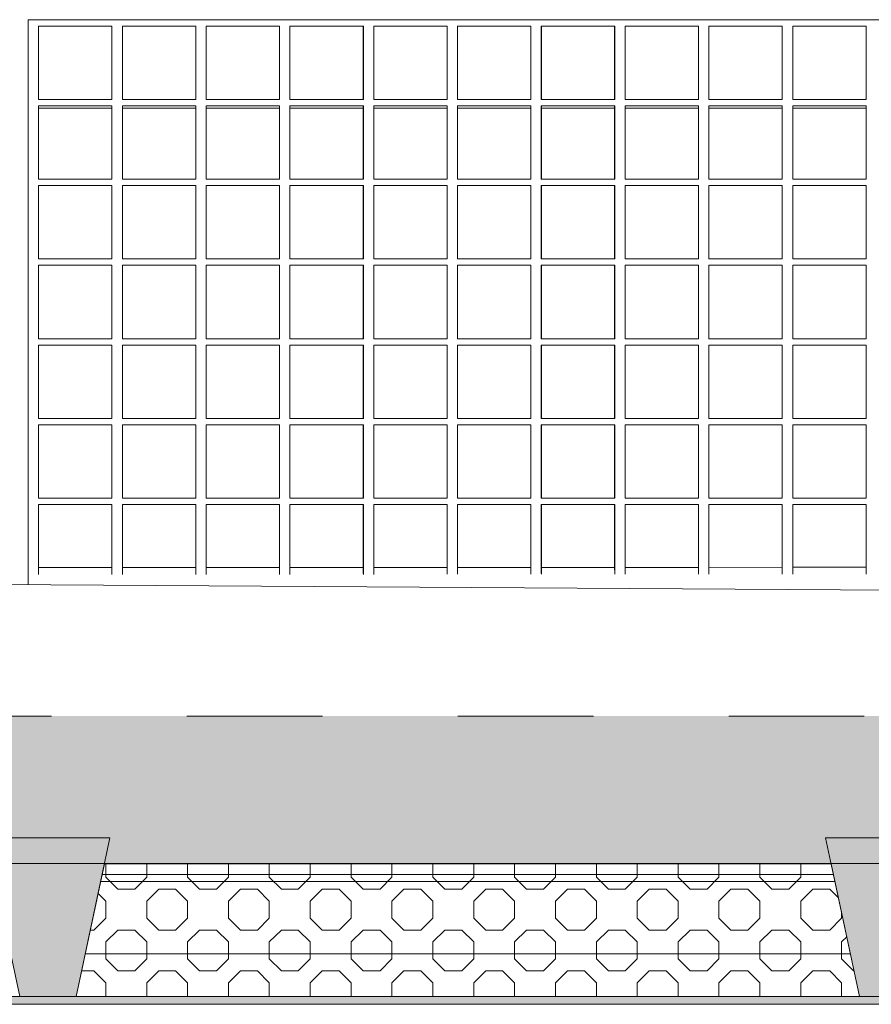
# Model space of a CAD drawing. Header units: millimetres. Extents: x -47038 to 86296, y -75637 to 48966.
# Tile 149 of 174: x 50995 to 52503, y 40737 to 42480. Entities that reach past the tile are written whole.
import ezdxf

# ---------------------------------------------------------------- set-up
doc = ezdxf.new("R2010")
doc.units = ezdxf.units.MM
doc.linetypes.add('Przerywana (2)', pattern=[48, 24, -24])
for name, color, linetype, lineweight, true_color in [('0_Nr_pióra__95', 7, 'Continuous', 20, 0x7c7c7c), ('280-A Dachy Powłoki_Nr_pióra__95', 7, 'Continuous', 20, 0x7c7c7c), ('450-K Belki nośne_Nr_pióra__95', 7, 'Continuous', 25, 0x7c7c7c), ('460 - Stropy_Nr_pióra__95', 7, 'Continuous', 20, 0x7c7c7c), ('Rozbiórka_Okna Archicada_Nr_pióra__95', 7, 'Continuous', 25, 0x7c7c7c)]:
    doc.layers.add(name, color=color, linetype=linetype, lineweight=lineweight, true_color=true_color)
for name, color, linetype, lineweight in [('450-K Belki_Nr_pióra__13', 7, 'Continuous', 25), ('Nowe_420 - Wełna mineralna_Nr_pióra__93', 9, 'Continuous', 20), ('Nowe_Okna Archicada_Nr_pióra__93', 9, 'Continuous', 20), ('XREF', 8, 'Continuous', 9)]:
    doc.layers.add(name, color=color, linetype=linetype, lineweight=lineweight)

# ---------------------------------------------------------------- blocks, each defined once
blk = doc.blocks.new('A$C67FE79C0')
at = {"layer": '280-A Dachy Powłoki_Nr_pióra__95', "linetype": 'Continuous', "lineweight": 5}
for points in [[(2971.45, 546.91), (24.72, 546.59), (24.72, 545.08), (2971.45, 545.41)], [(24.72, 545.08), (24.72, 520.99), (156.12, 521.01), (155.24, 525.13), (177.24, 525.13), (176.36, 521.01), (307.01, 521.02), (306.14, 525.13), (328.14, 525.13), (327.26, 521.03), (457, 521.04), (456.12, 525.13), (478.12, 525.13), (477.25, 521.04), (609.45, 521.06), (608.58, 525.13), (630.58, 525.13), (629.71, 521.06), (758.24, 521.07), (757.37, 525.13), (779.37, 525.13), (778.51, 521.08), (905.7, 521.09), (904.84, 525.13), (926.84, 525.13), (925.98, 521.09), (1058.53, 521.11), (1057.67, 525.13), (1079.67, 525.13), (1078.81, 521.11), (1207.44, 521.12), (1206.58, 525.13), (1228.58, 525.13), (1227.73, 521.13), (1358.14, 521.14), (1357.28, 525.13), (1379.28, 525.13), (1378.43, 521.14), (1515.84, 521.16), (1514.99, 525.13), (1536.99, 525.13), (1536.14, 521.16), (1673.31, 521.17), (1672.46, 525.13), (1694.46, 525.13), (1693.62, 521.18), (1792.42, 521.19), (1791.5, 525.13), (1827.5, 525.13), (1826.59, 521.19), (1959.72, 521.21), (1958.88, 525.13), (1980.88, 525.13), (1980.04, 521.21), (2110.56, 521.22), (2109.73, 525.13), (2131.73, 525.13), (2130.89, 521.22), (2261.08, 521.24), (2260.18, 525.13), (2296.18, 525.13), (2295.28, 521.24), (2394.9, 521.25), (2394, 525.13), (2430, 525.13), (2429.11, 521.26), (2561.6, 521.27), (2560.77, 525.13), (2582.77, 525.13), (2581.95, 521.27), (2712.14, 521.29), (2711.32, 525.13), (2733.32, 525.13), (2732.5, 521.29), (2862.17, 521.31), (2861.35, 525.13), (2883.35, 525.13), (2882.54, 521.31), (2971.45, 521.32), (2971.45, 545.41)], [(629.6, 520.56), (758.35, 520.57), (758.24, 521.07), (629.71, 521.06)]]:
    blk.add_hatch(color=8, dxfattribs=at).paths.add_polyline_path(points)
at = {"layer": '450-K Belki nośne_Nr_pióra__95', "linetype": 'Continuous', "lineweight": 5}
for points in [[(608.58, 525.13), (614.58, 497.03), (624.58, 497.02), (630.58, 525.13)], [(757.37, 525.13), (763.37, 497.03), (773.37, 497.02), (779.37, 525.13)]]:
    blk.add_hatch(color=8, dxfattribs=at).paths.add_polyline_path(points)
at = {"color": 8, "lineweight": 5}
for p, q in [((629.59, 520.51), (624.58, 497.03)), ((758.36, 520.53), (629.59, 520.51)), ((763.37, 497.03), (758.36, 520.53)), ((624.58, 497.03), (763.37, 497.03))]:
    blk.add_line(p, q, dxfattribs=at)
at = {"layer": '0_Nr_pióra__95', "color": 8, "linetype": 'Continuous', "lineweight": 5}
blk.add_line((551.63, 570.37), (811.58, 568.66), dxfattribs=at)
at = {"layer": '280-A Dachy Powłoki_Nr_pióra__95', "color": 8, "linetype": 'Continuous', "lineweight": 5}
for p, q in [((630.92, 654.31), (617.93, 654.31)), ((645.76, 654.31), (632.77, 654.31)), ((660.61, 654.31), (647.62, 654.31)), ((675.46, 654.31), (662.46, 654.31)), ((690.3, 654.31), (677.31, 654.31)), ((705.15, 654.31), (692.16, 654.31)), ((719.99, 654.31), (707, 654.31)), ((734.84, 654.31), (721.85, 654.31)), ((749.69, 654.31), (736.7, 654.31)), ((764.53, 654.31), (751.54, 654.31)), ((630.92, 573), (617.93, 573)), ((645.76, 573), (632.77, 573)), ((660.61, 573.01), (647.62, 573)), ((675.46, 573.01), (662.46, 573.01)), ((690.3, 573.01), (677.31, 573.01)), ((705.15, 573.01), (692.16, 573.01)), ((719.99, 573.01), (707, 573.01)), ((734.84, 573.01), (721.85, 573.01)), ((749.69, 573.02), (736.7, 573.01)), ((764.53, 573.02), (751.54, 573.02)), ((2972.22, 520.82), (23.28, 520.49))]:
    blk.add_line(p, q, dxfattribs=at)
at = {"layer": '280-A Dachy Powłoki_Nr_pióra__95', "color": 8, "linetype": 'Przerywana (2)', "lineweight": 5}
blk.add_line((2972.22, 546.91), (23.28, 546.59), dxfattribs=at)
at = {"layer": '450-K Belki nośne_Nr_pióra__95', "color": 8, "linetype": 'Continuous', "lineweight": 5}
for p, q in [((608.58, 525.13), (614.58, 497.03)), ((608.58, 525.13), (630.58, 525.13)), ((630.58, 525.13), (624.58, 497.02)), ((757.37, 525.13), (763.37, 497.03)), ((757.37, 525.13), (779.37, 525.13)), ((614.58, 497.03), (624.58, 497.02)), ((763.37, 497.03), (773.37, 497.02))]:
    blk.add_line(p, q, dxfattribs=at)
at = {"layer": '450-K Belki_Nr_pióra__13', "color": 8, "linetype": 'Continuous', "lineweight": 5}
blk.add_line((629.19, 518.63), (758.76, 518.63), dxfattribs=at)
at = {"layer": '460 - Stropy_Nr_pióra__95', "color": 8, "linetype": 'Continuous', "lineweight": 5}
for p, q in [((759.03, 517.37), (628.92, 517.37)), ((761.76, 504.57), (626.19, 504.57))]:
    blk.add_line(p, q, dxfattribs=at)
at = {"layer": 'Nowe_420 - Wełna mineralna_Nr_pióra__93', "color": 8, "linetype": 'Continuous', "lineweight": 5}
for p, q in [((629.59, 520.51), (624.58, 497.03)), ((758.36, 520.53), (629.59, 520.51)), ((629.84, 518.14), (629.84, 520.51)), ((637.09, 518.14), (637.09, 520.51)), ((644.33, 518.14), (644.33, 520.51)), ((651.57, 518.14), (651.57, 520.51)), ((658.81, 518.14), (658.81, 520.51)), ((666.06, 518.14), (666.06, 520.52)), ((673.3, 518.14), (673.3, 520.52)), ((680.54, 518.14), (680.54, 520.52)), ((687.78, 518.14), (687.78, 520.52)), ((695.03, 518.14), (695.03, 520.52)), ((702.27, 518.14), (702.27, 520.52)), ((709.51, 518.14), (709.51, 520.52)), ((716.76, 518.14), (716.76, 520.52)), ((724, 518.14), (724, 520.52)), ((731.24, 518.14), (731.24, 520.52)), ((738.48, 518.14), (738.48, 520.52)), ((745.73, 518.14), (745.73, 520.52)), ((752.97, 518.14), (752.97, 520.52)), ((763.37, 497.03), (758.36, 520.53)), ((629.84, 518.14), (631.96, 516.02)), ((634.96, 516.02), (637.09, 518.14)), ((644.33, 518.14), (646.45, 516.02)), ((649.45, 516.02), (651.57, 518.14)), ((658.81, 518.14), (660.94, 516.02)), ((663.94, 516.02), (666.06, 518.14)), ((673.3, 518.14), (675.42, 516.02)), ((678.42, 516.02), (680.54, 518.14)), ((687.78, 518.14), (689.91, 516.02)), ((692.91, 516.02), (695.03, 518.14)), ((702.27, 518.14), (704.39, 516.02)), ((707.39, 516.02), (709.51, 518.14)), ((716.76, 518.14), (718.88, 516.02)), ((721.88, 516.02), (724, 518.14)), ((731.24, 518.14), (733.36, 516.02)), ((736.36, 516.02), (738.48, 518.14)), ((745.73, 518.14), (747.85, 516.02)), ((750.85, 516.02), (752.97, 518.14)), ((628.47, 515.27), (629.84, 513.9)), ((631.96, 516.02), (634.96, 516.02)), ((637.09, 513.9), (639.21, 516.02)), ((639.21, 516.02), (642.21, 516.02)), ((642.21, 516.02), (644.33, 513.9)), ((646.45, 516.02), (649.45, 516.02)), ((651.57, 513.9), (653.69, 516.02)), ((653.69, 516.02), (656.69, 516.02)), ((656.69, 516.02), (658.81, 513.9)), ((660.94, 516.02), (663.94, 516.02)), ((666.06, 513.9), (668.18, 516.02)), ((668.18, 516.02), (671.18, 516.02)), ((671.18, 516.02), (673.3, 513.9)), ((675.42, 516.02), (678.42, 516.02)), ((680.54, 513.9), (682.66, 516.02)), ((682.66, 516.02), (685.66, 516.02)), ((685.66, 516.02), (687.78, 513.9)), ((689.91, 516.02), (692.91, 516.02)), ((695.03, 513.9), (697.15, 516.02)), ((697.15, 516.02), (700.15, 516.02)), ((700.15, 516.02), (702.27, 513.9)), ((704.39, 516.02), (707.39, 516.02)), ((709.51, 513.9), (711.63, 516.02)), ((711.63, 516.02), (714.63, 516.02)), ((714.63, 516.02), (716.76, 513.9)), ((718.88, 516.02), (721.88, 516.02)), ((724, 513.9), (726.12, 516.02)), ((726.12, 516.02), (729.12, 516.02)), ((729.12, 516.02), (731.24, 513.9)), ((733.36, 516.02), (736.36, 516.02)), ((738.48, 513.9), (740.6, 516.02)), ((740.6, 516.02), (743.6, 516.02)), ((743.6, 516.02), (745.73, 513.9)), ((747.85, 516.02), (750.85, 516.02)), ((752.97, 513.9), (755.09, 516.02)), ((755.09, 516.02), (758.09, 516.02)), ((758.09, 516.02), (759.65, 514.46)), ((629.84, 510.9), (629.84, 513.9)), ((637.09, 510.9), (637.09, 513.9)), ((644.33, 510.9), (644.33, 513.9)), ((651.57, 510.9), (651.57, 513.9)), ((658.81, 510.9), (658.81, 513.9)), ((666.06, 510.9), (666.06, 513.9)), ((673.3, 510.9), (673.3, 513.9)), ((680.54, 510.9), (680.54, 513.9)), ((687.78, 510.9), (687.78, 513.9)), ((695.03, 510.9), (695.03, 513.9)), ((702.27, 510.9), (702.27, 513.9)), ((709.51, 510.9), (709.51, 513.9)), ((716.76, 510.9), (716.76, 513.9)), ((724, 510.9), (724, 513.9)), ((731.24, 510.9), (731.24, 513.9)), ((738.48, 510.9), (738.48, 513.9)), ((745.73, 510.9), (745.73, 513.9)), ((752.97, 510.9), (752.97, 513.9)), ((760.21, 510.9), (760.21, 511.84)), ((627.72, 508.78), (629.84, 510.9)), ((637.09, 510.9), (639.21, 508.78)), ((642.21, 508.78), (644.33, 510.9)), ((651.57, 510.9), (653.69, 508.78)), ((656.69, 508.78), (658.81, 510.9)), ((666.06, 510.9), (668.18, 508.78)), ((671.18, 508.78), (673.3, 510.9)), ((680.54, 510.9), (682.66, 508.78)), ((685.66, 508.78), (687.78, 510.9)), ((695.03, 510.9), (697.15, 508.78)), ((700.15, 508.78), (702.27, 510.9)), ((709.51, 510.9), (711.63, 508.78)), ((714.63, 508.78), (716.76, 510.9)), ((724, 510.9), (726.12, 508.78)), ((729.12, 508.78), (731.24, 510.9)), ((738.48, 510.9), (740.6, 508.78)), ((743.6, 508.78), (745.73, 510.9)), ((752.97, 510.9), (755.09, 508.78)), ((758.09, 508.78), (760.21, 510.9)), ((627.09, 508.78), (627.72, 508.78)), ((629.84, 506.66), (631.96, 508.78)), ((631.96, 508.78), (634.96, 508.78)), ((634.96, 508.78), (637.09, 506.66)), ((639.21, 508.78), (642.21, 508.78)), ((644.33, 506.66), (646.45, 508.78)), ((646.45, 508.78), (649.45, 508.78)), ((649.45, 508.78), (651.57, 506.66)), ((653.69, 508.78), (656.69, 508.78)), ((658.81, 506.66), (660.94, 508.78)), ((660.94, 508.78), (663.94, 508.78)), ((663.94, 508.78), (666.06, 506.66)), ((668.18, 508.78), (671.18, 508.78)), ((673.3, 506.66), (675.42, 508.78)), ((675.42, 508.78), (678.42, 508.78)), ((678.42, 508.78), (680.54, 506.66)), ((682.66, 508.78), (685.66, 508.78)), ((687.78, 506.66), (689.91, 508.78)), ((689.91, 508.78), (692.91, 508.78)), ((692.91, 508.78), (695.03, 506.66)), ((697.15, 508.78), (700.15, 508.78)), ((702.27, 506.66), (704.39, 508.78)), ((704.39, 508.78), (707.39, 508.78)), ((707.39, 508.78), (709.51, 506.66)), ((711.63, 508.78), (714.63, 508.78)), ((716.76, 506.66), (718.88, 508.78)), ((718.88, 508.78), (721.88, 508.78)), ((721.88, 508.78), (724, 506.66)), ((726.12, 508.78), (729.12, 508.78)), ((731.24, 506.66), (733.36, 508.78)), ((733.36, 508.78), (736.36, 508.78)), ((736.36, 508.78), (738.48, 506.66)), ((740.6, 508.78), (743.6, 508.78)), ((745.73, 506.66), (747.85, 508.78)), ((747.85, 508.78), (750.85, 508.78)), ((750.85, 508.78), (752.97, 506.66)), ((755.09, 508.78), (758.09, 508.78)), ((760.21, 506.66), (761.12, 507.57)), ((629.84, 503.66), (629.84, 506.66)), ((637.09, 503.66), (637.09, 506.66)), ((644.33, 503.66), (644.33, 506.66)), ((651.57, 503.66), (651.57, 506.66)), ((658.81, 503.66), (658.81, 506.66)), ((666.06, 503.66), (666.06, 506.66)), ((673.3, 503.66), (673.3, 506.66)), ((680.54, 503.66), (680.54, 506.66)), ((687.78, 503.66), (687.78, 506.66)), ((695.03, 503.66), (695.03, 506.66)), ((702.27, 503.66), (702.27, 506.66)), ((709.51, 503.66), (709.51, 506.66)), ((716.76, 503.66), (716.76, 506.66)), ((724, 503.66), (724, 506.66)), ((731.24, 503.66), (731.24, 506.66)), ((738.48, 503.66), (738.48, 506.66)), ((745.73, 503.66), (745.73, 506.66)), ((752.97, 503.66), (752.97, 506.66)), ((760.21, 503.66), (760.21, 506.66)), ((629.84, 503.66), (631.96, 501.53)), ((634.96, 501.53), (637.09, 503.66)), ((644.33, 503.66), (646.45, 501.53)), ((649.45, 501.53), (651.57, 503.66)), ((658.81, 503.66), (660.94, 501.53)), ((663.94, 501.53), (666.06, 503.66)), ((673.3, 503.66), (675.42, 501.53)), ((678.42, 501.53), (680.54, 503.66)), ((687.78, 503.66), (689.91, 501.53)), ((692.91, 501.53), (695.03, 503.66)), ((702.27, 503.66), (704.39, 501.53)), ((707.39, 501.53), (709.51, 503.66)), ((716.76, 503.66), (718.88, 501.53)), ((721.88, 501.53), (724, 503.66)), ((731.24, 503.66), (733.36, 501.53)), ((736.36, 501.53), (738.48, 503.66)), ((745.73, 503.66), (747.85, 501.53)), ((750.85, 501.53), (752.97, 503.66)), ((760.21, 503.66), (762.33, 501.53)), ((625.54, 501.53), (627.72, 501.53)), ((627.72, 501.53), (629.84, 499.41)), ((631.96, 501.53), (634.96, 501.53)), ((637.09, 499.41), (639.21, 501.53)), ((639.21, 501.53), (642.21, 501.53)), ((642.21, 501.53), (644.33, 499.41)), ((646.45, 501.53), (649.45, 501.53)), ((651.57, 499.41), (653.69, 501.53)), ((653.69, 501.53), (656.69, 501.53)), ((656.69, 501.53), (658.81, 499.41)), ((660.94, 501.53), (663.94, 501.53)), ((666.06, 499.41), (668.18, 501.53)), ((668.18, 501.53), (671.18, 501.53)), ((671.18, 501.53), (673.3, 499.41)), ((675.42, 501.53), (678.42, 501.53)), ((680.54, 499.41), (682.66, 501.53)), ((682.66, 501.53), (685.66, 501.53)), ((685.66, 501.53), (687.78, 499.41)), ((689.91, 501.53), (692.91, 501.53)), ((695.03, 499.41), (697.15, 501.53)), ((697.15, 501.53), (700.15, 501.53)), ((700.15, 501.53), (702.27, 499.41)), ((704.39, 501.53), (707.39, 501.53)), ((709.51, 499.41), (711.63, 501.53)), ((711.63, 501.53), (714.63, 501.53)), ((714.63, 501.53), (716.76, 499.41)), ((718.88, 501.53), (721.88, 501.53)), ((724, 499.41), (726.12, 501.53)), ((726.12, 501.53), (729.12, 501.53)), ((729.12, 501.53), (731.24, 499.41)), ((733.36, 501.53), (736.36, 501.53)), ((738.48, 499.41), (740.6, 501.53)), ((740.6, 501.53), (743.6, 501.53)), ((743.6, 501.53), (745.73, 499.41)), ((747.85, 501.53), (750.85, 501.53)), ((752.97, 499.41), (755.09, 501.53)), ((755.09, 501.53), (758.09, 501.53)), ((758.09, 501.53), (760.21, 499.41)), ((762.33, 501.53), (762.41, 501.53)), ((629.84, 497.03), (629.84, 499.41)), ((637.09, 497.03), (637.09, 499.41)), ((644.33, 497.03), (644.33, 499.41)), ((651.57, 497.03), (651.57, 499.41)), ((658.81, 497.03), (658.81, 499.41)), ((666.06, 497.03), (666.06, 499.41)), ((673.3, 497.03), (673.3, 499.41)), ((680.54, 497.03), (680.54, 499.41)), ((687.78, 497.03), (687.78, 499.41)), ((695.03, 497.03), (695.03, 499.41)), ((702.27, 497.03), (702.27, 499.41)), ((709.51, 497.03), (709.51, 499.41)), ((716.76, 497.03), (716.76, 499.41)), ((724, 497.03), (724, 499.41)), ((731.24, 497.03), (731.24, 499.41)), ((738.48, 497.03), (738.48, 499.41)), ((745.73, 497.03), (745.73, 499.41)), ((752.97, 497.03), (752.97, 499.41)), ((760.21, 497.03), (760.21, 499.41)), ((525.51, 497.03), (775.51, 497.03)), ((624.58, 497.03), (763.37, 497.03)), ((775.51, 495.63), (525.51, 495.63))]:
    blk.add_line(p, q, dxfattribs=at)
at = {"layer": 'Nowe_420 - Wełna mineralna_Nr_pióra__93', "color": 8, "linetype": 'Continuous', "lineweight": 5, "extrusion": (0, 0, -1)}
for points in [[(-775.51, 495.63), (-525.51, 497.03), (-525.51, 495.63)], [(-525.51, 497.03), (-775.51, 495.63), (-775.51, 497.03)]]:
    blk.add_solid(points, dxfattribs=at)
at = {"layer": 'Nowe_Okna Archicada_Nr_pióra__93', "color": 8, "linetype": 'Continuous', "lineweight": 5}
for p, q in [((617.93, 668.88), (630.93, 668.88)), ((617.93, 655.88), (617.93, 668.88)), ((617.93, 668.88), (617.93, 655.88)), ((617.93, 668.88), (617.93, 668.88)), ((630.92, 668.88), (630.92, 655.88)), ((630.92, 655.88), (630.92, 668.88)), ((630.93, 668.88), (630.93, 655.88)), ((630.93, 655.88), (630.93, 668.88)), ((632.77, 668.88), (645.77, 668.88)), ((632.77, 655.88), (632.77, 668.88)), ((632.77, 668.88), (632.77, 655.88)), ((632.77, 668.88), (632.77, 668.88)), ((645.76, 668.88), (645.76, 655.88)), ((645.76, 655.88), (645.76, 668.88)), ((645.77, 668.88), (645.77, 655.88)), ((645.77, 655.88), (645.77, 668.88)), ((647.62, 668.88), (660.62, 668.88)), ((647.62, 655.88), (647.62, 668.88)), ((647.62, 668.88), (647.62, 655.88)), ((647.62, 668.88), (647.62, 668.88)), ((660.61, 668.88), (660.61, 655.88)), ((660.61, 655.88), (660.61, 668.88)), ((660.62, 668.88), (660.62, 655.88)), ((660.62, 655.88), (660.62, 668.88)), ((662.46, 668.88), (662.46, 655.88)), ((662.47, 668.88), (662.46, 668.88)), ((662.47, 668.88), (675.47, 668.88)), ((662.47, 655.88), (662.47, 668.88)), ((675.45, 668.88), (675.45, 655.88)), ((675.46, 655.88), (675.46, 668.88)), ((675.46, 655.88), (675.46, 668.88)), ((675.47, 668.88), (675.47, 655.88)), ((677.31, 668.88), (690.31, 668.88)), ((677.31, 655.88), (677.31, 668.88)), ((677.31, 668.88), (677.31, 655.88)), ((677.31, 668.88), (677.31, 668.88)), ((690.3, 668.88), (690.3, 655.88)), ((690.3, 655.88), (690.3, 668.88)), ((690.31, 668.88), (690.31, 655.88)), ((690.31, 655.88), (690.31, 668.88)), ((692.16, 668.88), (705.16, 668.88)), ((692.16, 655.88), (692.16, 668.88)), ((692.16, 668.88), (692.16, 655.88)), ((692.16, 668.88), (692.16, 668.88)), ((705.15, 668.88), (705.15, 655.88)), ((705.15, 655.88), (705.15, 668.88)), ((705.16, 668.88), (705.16, 655.88)), ((705.16, 655.88), (705.16, 668.88)), ((707, 668.88), (707, 655.88)), ((707.01, 668.88), (707, 668.88)), ((707.01, 668.88), (720.01, 668.88)), ((707.01, 655.88), (707.01, 668.88)), ((719.99, 668.88), (719.99, 655.88)), ((719.99, 655.88), (719.99, 668.88)), ((720, 655.88), (720, 668.88)), ((720.01, 668.88), (720.01, 655.88)), ((721.85, 668.88), (734.85, 668.88)), ((721.85, 655.88), (721.85, 668.88)), ((721.85, 668.88), (721.85, 655.88)), ((721.85, 668.88), (721.85, 668.88)), ((734.84, 668.88), (734.84, 655.88)), ((734.84, 655.88), (734.84, 668.88)), ((734.85, 668.88), (734.85, 655.88)), ((734.85, 655.88), (734.85, 668.88)), ((736.7, 668.88), (749.7, 668.88)), ((736.7, 655.88), (736.7, 668.88)), ((736.7, 668.88), (736.7, 655.88)), ((736.7, 668.88), (736.7, 668.88)), ((749.68, 668.88), (749.68, 655.88)), ((749.69, 655.88), (749.69, 668.88)), ((749.7, 668.88), (749.7, 655.88)), ((749.7, 655.88), (749.7, 668.88)), ((751.54, 668.88), (764.54, 668.88)), ((751.54, 655.88), (751.54, 668.88)), ((751.54, 668.88), (751.54, 655.88)), ((751.54, 668.88), (751.54, 668.88)), ((764.53, 668.88), (764.53, 655.88)), ((764.53, 655.88), (764.53, 668.88)), ((764.54, 668.88), (764.54, 655.88)), ((764.54, 655.88), (764.54, 668.88)), ((630.93, 655.88), (617.93, 655.88)), ((617.93, 655.88), (617.93, 655.88)), ((645.77, 655.88), (632.77, 655.88)), ((632.77, 655.88), (632.77, 655.88)), ((660.62, 655.88), (647.62, 655.88)), ((647.62, 655.88), (647.62, 655.88)), ((662.46, 655.88), (662.47, 655.88)), ((675.47, 655.88), (662.47, 655.88)), ((690.31, 655.88), (677.31, 655.88)), ((677.31, 655.88), (677.31, 655.88)), ((705.16, 655.88), (692.16, 655.88)), ((692.16, 655.88), (692.16, 655.88)), ((707, 655.88), (707.01, 655.88)), ((720.01, 655.88), (707.01, 655.88)), ((734.85, 655.88), (721.85, 655.88)), ((721.85, 655.88), (721.85, 655.88)), ((749.7, 655.88), (736.7, 655.88)), ((736.7, 655.88), (736.7, 655.88)), ((764.54, 655.88), (751.54, 655.88)), ((751.54, 655.88), (751.54, 655.88)), ((617.93, 654.75), (630.93, 654.75)), ((617.93, 641.75), (617.93, 654.75)), ((617.93, 654.75), (617.93, 641.75)), ((617.93, 654.75), (617.93, 654.75)), ((630.92, 654.75), (630.92, 641.75)), ((630.92, 641.75), (630.92, 654.75)), ((630.93, 654.75), (630.93, 641.75)), ((630.93, 641.75), (630.93, 654.75)), ((632.77, 654.75), (645.77, 654.75)), ((632.77, 641.75), (632.77, 654.75)), ((632.77, 654.75), (632.77, 641.75)), ((632.77, 654.75), (632.77, 654.75)), ((645.76, 654.75), (645.76, 641.75)), ((645.76, 641.75), (645.76, 654.75)), ((645.77, 654.75), (645.77, 641.75)), ((645.77, 641.75), (645.77, 654.75)), ((647.62, 654.75), (660.62, 654.75)), ((647.62, 641.75), (647.62, 654.75)), ((647.62, 654.75), (647.62, 641.75)), ((647.62, 654.75), (647.62, 654.75)), ((660.61, 654.75), (660.61, 641.75)), ((660.61, 641.75), (660.61, 654.75)), ((660.62, 654.75), (660.62, 641.75)), ((660.62, 641.75), (660.62, 654.75)), ((662.46, 654.75), (662.46, 641.75)), ((662.47, 654.75), (662.46, 654.75)), ((662.47, 654.75), (675.47, 654.75)), ((662.47, 641.75), (662.47, 654.75)), ((675.45, 654.75), (675.45, 641.75)), ((675.46, 641.75), (675.46, 654.75)), ((675.46, 641.75), (675.46, 654.75)), ((675.47, 654.75), (675.47, 641.75)), ((677.31, 654.75), (690.31, 654.75)), ((677.31, 641.75), (677.31, 654.75)), ((677.31, 654.75), (677.31, 641.75)), ((677.31, 654.75), (677.31, 654.75)), ((690.3, 654.75), (690.3, 641.75)), ((690.3, 641.75), (690.3, 654.75)), ((690.31, 654.75), (690.31, 641.75)), ((690.31, 641.75), (690.31, 654.75)), ((692.16, 654.75), (705.16, 654.75)), ((692.16, 641.75), (692.16, 654.75)), ((692.16, 654.75), (692.16, 641.75)), ((692.16, 654.75), (692.16, 654.75)), ((705.15, 654.75), (705.15, 641.75)), ((705.15, 641.75), (705.15, 654.75)), ((705.16, 654.75), (705.16, 641.75)), ((705.16, 641.75), (705.16, 654.75)), ((707, 654.75), (707, 641.75)), ((707.01, 654.75), (707, 654.75)), ((707.01, 654.75), (720.01, 654.75)), ((707.01, 641.75), (707.01, 654.75)), ((719.99, 654.75), (719.99, 641.75)), ((719.99, 641.75), (719.99, 654.75)), ((720, 641.75), (720, 654.75)), ((720.01, 654.75), (720.01, 641.75)), ((721.85, 654.75), (734.85, 654.75)), ((721.85, 641.75), (721.85, 654.75)), ((721.85, 654.75), (721.85, 641.75)), ((721.85, 654.75), (721.85, 654.75)), ((734.84, 654.75), (734.84, 641.75)), ((734.84, 641.75), (734.84, 654.75)), ((734.85, 654.75), (734.85, 641.75)), ((734.85, 641.75), (734.85, 654.75)), ((736.7, 654.75), (749.7, 654.75)), ((736.7, 641.75), (736.7, 654.75)), ((736.7, 654.75), (736.7, 641.75)), ((736.7, 654.75), (736.7, 654.75)), ((749.68, 654.75), (749.68, 641.75)), ((749.69, 641.75), (749.69, 654.75)), ((749.7, 654.75), (749.7, 641.75)), ((749.7, 641.75), (749.7, 654.75)), ((751.54, 654.75), (764.54, 654.75)), ((751.54, 641.75), (751.54, 654.75)), ((751.54, 654.75), (751.54, 641.75)), ((751.54, 654.75), (751.54, 654.75)), ((764.53, 654.75), (764.53, 641.75)), ((764.53, 641.75), (764.53, 654.75)), ((764.54, 654.75), (764.54, 641.75)), ((764.54, 641.75), (764.54, 654.75)), ((630.93, 641.75), (617.93, 641.75)), ((617.93, 641.75), (617.93, 641.75)), ((645.77, 641.75), (632.77, 641.75)), ((632.77, 641.75), (632.77, 641.75)), ((660.62, 641.75), (647.62, 641.75)), ((647.62, 641.75), (647.62, 641.75)), ((662.46, 641.75), (662.47, 641.75)), ((675.47, 641.75), (662.47, 641.75)), ((690.31, 641.75), (677.31, 641.75)), ((677.31, 641.75), (677.31, 641.75)), ((705.16, 641.75), (692.16, 641.75)), ((692.16, 641.75), (692.16, 641.75)), ((707, 641.75), (707.01, 641.75)), ((720.01, 641.75), (707.01, 641.75)), ((734.85, 641.75), (721.85, 641.75)), ((721.85, 641.75), (721.85, 641.75)), ((749.7, 641.75), (736.7, 641.75)), ((736.7, 641.75), (736.7, 641.75)), ((764.54, 641.75), (751.54, 641.75)), ((751.54, 641.75), (751.54, 641.75)), ((617.93, 640.63), (630.93, 640.63)), ((617.93, 627.63), (617.93, 640.63)), ((617.93, 640.63), (617.93, 627.63)), ((617.93, 640.63), (617.93, 640.63)), ((630.92, 640.63), (630.92, 627.63)), ((630.92, 627.63), (630.92, 640.63)), ((630.93, 640.63), (630.93, 627.63)), ((630.93, 627.63), (630.93, 640.63)), ((632.77, 640.63), (645.77, 640.63)), ((632.77, 627.63), (632.77, 640.63)), ((632.77, 640.63), (632.77, 627.63)), ((632.77, 640.63), (632.77, 640.63)), ((645.76, 640.63), (645.76, 627.63)), ((645.76, 627.63), (645.76, 640.63)), ((645.77, 640.63), (645.77, 627.63)), ((645.77, 627.63), (645.77, 640.63)), ((647.62, 640.63), (660.62, 640.63)), ((647.62, 627.63), (647.62, 640.63)), ((647.62, 640.63), (647.62, 627.63)), ((647.62, 640.63), (647.62, 640.63)), ((660.61, 640.63), (660.61, 627.63)), ((660.61, 627.63), (660.61, 640.63)), ((660.62, 640.63), (660.62, 627.63)), ((660.62, 627.63), (660.62, 640.63)), ((662.46, 640.63), (662.46, 627.63)), ((662.47, 640.63), (662.46, 640.63)), ((662.47, 640.63), (675.47, 640.63)), ((662.47, 627.63), (662.47, 640.63)), ((675.45, 640.63), (675.45, 627.63)), ((675.46, 627.63), (675.46, 640.63)), ((675.46, 627.63), (675.46, 640.63)), ((675.47, 640.63), (675.47, 627.63)), ((677.31, 640.63), (690.31, 640.63)), ((677.31, 627.63), (677.31, 640.63)), ((677.31, 640.63), (677.31, 627.63)), ((677.31, 640.63), (677.31, 640.63)), ((690.3, 640.63), (690.3, 627.63)), ((690.3, 627.63), (690.3, 640.63)), ((690.31, 640.63), (690.31, 627.63)), ((690.31, 627.63), (690.31, 640.63)), ((692.16, 640.63), (705.16, 640.63)), ((692.16, 627.63), (692.16, 640.63)), ((692.16, 640.63), (692.16, 627.63)), ((692.16, 640.63), (692.16, 640.63)), ((705.15, 640.63), (705.15, 627.63)), ((705.15, 627.63), (705.15, 640.63)), ((705.16, 640.63), (705.16, 627.63)), ((705.16, 627.63), (705.16, 640.63)), ((707, 640.63), (707, 627.63)), ((707.01, 640.63), (707, 640.63)), ((707.01, 640.63), (720.01, 640.63)), ((707.01, 627.63), (707.01, 640.63)), ((719.99, 640.63), (719.99, 627.63)), ((719.99, 627.63), (719.99, 640.63)), ((720, 627.63), (720, 640.63)), ((720.01, 640.63), (720.01, 627.63)), ((721.85, 640.63), (734.85, 640.63)), ((721.85, 627.63), (721.85, 640.63)), ((721.85, 640.63), (721.85, 627.63)), ((721.85, 640.63), (721.85, 640.63)), ((734.84, 640.63), (734.84, 627.63)), ((734.84, 627.63), (734.84, 640.63)), ((734.85, 640.63), (734.85, 627.63)), ((734.85, 627.63), (734.85, 640.63)), ((736.7, 640.63), (749.7, 640.63)), ((736.7, 627.63), (736.7, 640.63)), ((736.7, 640.63), (736.7, 627.63)), ((736.7, 640.63), (736.7, 640.63)), ((749.68, 640.63), (749.68, 627.63)), ((749.69, 627.63), (749.69, 640.63)), ((749.7, 640.63), (749.7, 627.63)), ((749.7, 627.63), (749.7, 640.63)), ((751.54, 640.63), (764.54, 640.63)), ((751.54, 627.63), (751.54, 640.63)), ((751.54, 640.63), (751.54, 627.63)), ((751.54, 640.63), (751.54, 640.63)), ((764.53, 640.63), (764.53, 627.63)), ((764.53, 627.63), (764.53, 640.63)), ((764.54, 640.63), (764.54, 627.63)), ((764.54, 627.63), (764.54, 640.63)), ((630.93, 627.63), (617.93, 627.63)), ((617.93, 627.63), (617.93, 627.63)), ((617.93, 626.5), (630.93, 626.5)), ((617.93, 613.5), (617.93, 626.5)), ((617.93, 626.5), (617.93, 613.5)), ((617.93, 626.5), (617.93, 626.5)), ((630.92, 626.5), (630.92, 613.5)), ((630.92, 613.5), (630.92, 626.5)), ((630.93, 626.5), (630.93, 613.5)), ((630.93, 613.5), (630.93, 626.5)), ((645.77, 627.63), (632.77, 627.63)), ((632.77, 627.63), (632.77, 627.63)), ((632.77, 626.5), (645.77, 626.5)), ((632.77, 613.5), (632.77, 626.5)), ((632.77, 626.5), (632.77, 613.5)), ((632.77, 626.5), (632.77, 626.5)), ((645.76, 626.5), (645.76, 613.5)), ((645.76, 613.5), (645.76, 626.5)), ((645.77, 626.5), (645.77, 613.5)), ((645.77, 613.5), (645.77, 626.5)), ((660.62, 627.63), (647.62, 627.63)), ((647.62, 627.63), (647.62, 627.63)), ((647.62, 626.5), (660.62, 626.5)), ((647.62, 613.5), (647.62, 626.5)), ((647.62, 626.5), (647.62, 613.5)), ((647.62, 626.5), (647.62, 626.5)), ((660.61, 626.5), (660.61, 613.5)), ((660.61, 613.5), (660.61, 626.5)), ((660.62, 626.5), (660.62, 613.5)), ((660.62, 613.5), (660.62, 626.5)), ((662.46, 627.63), (662.47, 627.63)), ((662.46, 626.5), (662.46, 613.5)), ((662.47, 626.5), (662.46, 626.5)), ((675.47, 627.63), (662.47, 627.63)), ((662.47, 626.5), (675.47, 626.5)), ((662.47, 613.5), (662.47, 626.5)), ((675.45, 626.5), (675.45, 613.5)), ((675.46, 613.5), (675.46, 626.5)), ((675.46, 613.5), (675.46, 626.5)), ((675.47, 626.5), (675.47, 613.5)), ((690.31, 627.63), (677.31, 627.63)), ((677.31, 627.63), (677.31, 627.63)), ((677.31, 626.5), (690.31, 626.5)), ((677.31, 613.5), (677.31, 626.5)), ((677.31, 626.5), (677.31, 613.5)), ((677.31, 626.5), (677.31, 626.5)), ((690.3, 626.5), (690.3, 613.5)), ((690.3, 613.5), (690.3, 626.5)), ((690.31, 626.5), (690.31, 613.5)), ((690.31, 613.5), (690.31, 626.5)), ((705.16, 627.63), (692.16, 627.63)), ((692.16, 627.63), (692.16, 627.63)), ((692.16, 626.5), (705.16, 626.5)), ((692.16, 613.5), (692.16, 626.5)), ((692.16, 626.5), (692.16, 613.5)), ((692.16, 626.5), (692.16, 626.5)), ((705.15, 626.5), (705.15, 613.5)), ((705.15, 613.5), (705.15, 626.5)), ((705.16, 626.5), (705.16, 613.5)), ((705.16, 613.5), (705.16, 626.5)), ((707, 627.63), (707.01, 627.63)), ((707, 626.5), (707, 613.5)), ((707.01, 626.5), (707, 626.5)), ((720.01, 627.63), (707.01, 627.63)), ((707.01, 626.5), (720.01, 626.5)), ((707.01, 613.5), (707.01, 626.5)), ((719.99, 626.5), (719.99, 613.5)), ((719.99, 613.5), (719.99, 626.5)), ((720, 613.5), (720, 626.5)), ((720.01, 626.5), (720.01, 613.5)), ((734.85, 627.63), (721.85, 627.63)), ((721.85, 627.63), (721.85, 627.63)), ((721.85, 626.5), (734.85, 626.5)), ((721.85, 613.5), (721.85, 626.5)), ((721.85, 626.5), (721.85, 613.5)), ((721.85, 626.5), (721.85, 626.5)), ((734.84, 626.5), (734.84, 613.5)), ((734.84, 613.5), (734.84, 626.5)), ((734.85, 626.5), (734.85, 613.5)), ((734.85, 613.5), (734.85, 626.5)), ((749.7, 627.63), (736.7, 627.63)), ((736.7, 627.63), (736.7, 627.63)), ((736.7, 626.5), (749.7, 626.5)), ((736.7, 613.5), (736.7, 626.5)), ((736.7, 626.5), (736.7, 613.5)), ((736.7, 626.5), (736.7, 626.5)), ((749.68, 626.5), (749.68, 613.5)), ((749.69, 613.5), (749.69, 626.5)), ((749.7, 626.5), (749.7, 613.5)), ((749.7, 613.5), (749.7, 626.5)), ((764.54, 627.63), (751.54, 627.63)), ((751.54, 627.63), (751.54, 627.63)), ((751.54, 626.5), (764.54, 626.5)), ((751.54, 613.5), (751.54, 626.5)), ((751.54, 626.5), (751.54, 613.5)), ((751.54, 626.5), (751.54, 626.5)), ((764.53, 626.5), (764.53, 613.5)), ((764.53, 613.5), (764.53, 626.5)), ((764.54, 626.5), (764.54, 613.5)), ((764.54, 613.5), (764.54, 626.5)), ((630.93, 613.5), (617.93, 613.5)), ((617.93, 613.5), (617.93, 613.5)), ((617.93, 612.38), (630.93, 612.38)), ((617.93, 599.38), (617.93, 612.38)), ((617.93, 612.38), (617.93, 599.38)), ((617.93, 612.38), (617.93, 612.38)), ((630.92, 612.38), (630.92, 599.38)), ((630.92, 599.38), (630.92, 612.38)), ((630.93, 612.38), (630.93, 599.38)), ((630.93, 599.38), (630.93, 612.38)), ((645.77, 613.5), (632.77, 613.5)), ((632.77, 613.5), (632.77, 613.5)), ((632.77, 612.38), (645.77, 612.38)), ((632.77, 599.38), (632.77, 612.38)), ((632.77, 612.38), (632.77, 599.38)), ((632.77, 612.38), (632.77, 612.38)), ((645.76, 612.38), (645.76, 599.38)), ((645.76, 599.38), (645.76, 612.38)), ((645.77, 612.38), (645.77, 599.38)), ((645.77, 599.38), (645.77, 612.38)), ((660.62, 613.5), (647.62, 613.5)), ((647.62, 613.5), (647.62, 613.5)), ((647.62, 612.38), (660.62, 612.38)), ((647.62, 599.38), (647.62, 612.38)), ((647.62, 612.38), (647.62, 599.38)), ((647.62, 612.38), (647.62, 612.38)), ((660.61, 612.38), (660.61, 599.38)), ((660.61, 599.38), (660.61, 612.38)), ((660.62, 612.38), (660.62, 599.38)), ((660.62, 599.38), (660.62, 612.38)), ((662.46, 613.5), (662.47, 613.5)), ((662.46, 612.38), (662.46, 599.38)), ((662.47, 612.38), (662.46, 612.38)), ((675.47, 613.5), (662.47, 613.5)), ((662.47, 612.38), (675.47, 612.38)), ((662.47, 599.38), (662.47, 612.38)), ((675.45, 612.38), (675.45, 599.38)), ((675.46, 599.38), (675.46, 612.38)), ((675.46, 599.38), (675.46, 612.38)), ((675.47, 612.38), (675.47, 599.38)), ((690.31, 613.5), (677.31, 613.5)), ((677.31, 613.5), (677.31, 613.5)), ((677.31, 612.38), (690.31, 612.38)), ((677.31, 599.38), (677.31, 612.38)), ((677.31, 612.38), (677.31, 599.38)), ((677.31, 612.38), (677.31, 612.38)), ((690.3, 612.38), (690.3, 599.38)), ((690.3, 599.38), (690.3, 612.38)), ((690.31, 612.38), (690.31, 599.38)), ((690.31, 599.38), (690.31, 612.38)), ((705.16, 613.5), (692.16, 613.5)), ((692.16, 613.5), (692.16, 613.5)), ((692.16, 612.38), (705.16, 612.38)), ((692.16, 599.38), (692.16, 612.38)), ((692.16, 612.38), (692.16, 599.38)), ((692.16, 612.38), (692.16, 612.38)), ((705.15, 612.38), (705.15, 599.38)), ((705.15, 599.38), (705.15, 612.38)), ((705.16, 612.38), (705.16, 599.38)), ((705.16, 599.38), (705.16, 612.38)), ((707, 613.5), (707.01, 613.5)), ((707, 612.38), (707, 599.38)), ((707.01, 612.38), (707, 612.38)), ((720.01, 613.5), (707.01, 613.5)), ((707.01, 612.38), (720.01, 612.38)), ((707.01, 599.38), (707.01, 612.38)), ((719.99, 612.38), (719.99, 599.38)), ((719.99, 599.38), (719.99, 612.38)), ((720, 599.38), (720, 612.38)), ((720.01, 612.38), (720.01, 599.38)), ((734.85, 613.5), (721.85, 613.5)), ((721.85, 613.5), (721.85, 613.5)), ((721.85, 612.38), (734.85, 612.38)), ((721.85, 599.38), (721.85, 612.38)), ((721.85, 612.38), (721.85, 599.38)), ((721.85, 612.38), (721.85, 612.38)), ((734.84, 612.38), (734.84, 599.38)), ((734.84, 599.38), (734.84, 612.38)), ((734.85, 612.38), (734.85, 599.38)), ((734.85, 599.38), (734.85, 612.38)), ((749.7, 613.5), (736.7, 613.5)), ((736.7, 613.5), (736.7, 613.5)), ((736.7, 612.38), (749.7, 612.38)), ((736.7, 599.38), (736.7, 612.38)), ((736.7, 612.38), (736.7, 599.38)), ((736.7, 612.38), (736.7, 612.38)), ((749.68, 612.38), (749.68, 599.38)), ((749.69, 599.38), (749.69, 612.38)), ((749.7, 612.38), (749.7, 599.38)), ((749.7, 599.38), (749.7, 612.38)), ((764.54, 613.5), (751.54, 613.5)), ((751.54, 613.5), (751.54, 613.5)), ((751.54, 612.38), (764.54, 612.38)), ((751.54, 599.38), (751.54, 612.38)), ((751.54, 612.38), (751.54, 599.38)), ((751.54, 612.38), (751.54, 612.38)), ((764.53, 612.38), (764.53, 599.38)), ((764.53, 599.38), (764.53, 612.38)), ((764.54, 612.38), (764.54, 599.38)), ((764.54, 599.38), (764.54, 612.38)), ((630.93, 599.38), (617.93, 599.38)), ((617.93, 599.38), (617.93, 599.38)), ((617.93, 598.25), (630.93, 598.25)), ((617.93, 585.25), (617.93, 598.25)), ((617.93, 598.25), (617.93, 585.25)), ((617.93, 598.25), (617.93, 598.25)), ((630.92, 598.25), (630.92, 585.25)), ((630.92, 585.25), (630.92, 598.25)), ((630.93, 598.25), (630.93, 585.25)), ((630.93, 585.25), (630.93, 598.25)), ((645.77, 599.38), (632.77, 599.38)), ((632.77, 599.38), (632.77, 599.38)), ((632.77, 598.25), (645.77, 598.25)), ((632.77, 585.25), (632.77, 598.25)), ((632.77, 598.25), (632.77, 585.25)), ((632.77, 598.25), (632.77, 598.25)), ((645.76, 598.25), (645.76, 585.25)), ((645.76, 585.25), (645.76, 598.25)), ((645.77, 598.25), (645.77, 585.25)), ((645.77, 585.25), (645.77, 598.25)), ((660.62, 599.38), (647.62, 599.38)), ((647.62, 599.38), (647.62, 599.38)), ((647.62, 598.25), (660.62, 598.25)), ((647.62, 585.25), (647.62, 598.25)), ((647.62, 598.25), (647.62, 585.25)), ((647.62, 598.25), (647.62, 598.25)), ((660.61, 598.25), (660.61, 585.25)), ((660.61, 585.25), (660.61, 598.25)), ((660.62, 598.25), (660.62, 585.25)), ((660.62, 585.25), (660.62, 598.25)), ((662.46, 599.38), (662.47, 599.38)), ((662.46, 598.25), (662.46, 585.25)), ((662.47, 598.25), (662.46, 598.25)), ((675.47, 599.38), (662.47, 599.38)), ((662.47, 598.25), (675.47, 598.25)), ((662.47, 585.25), (662.47, 598.25)), ((675.45, 598.25), (675.45, 585.25)), ((675.46, 585.25), (675.46, 598.25)), ((675.46, 585.25), (675.46, 598.25)), ((675.47, 598.25), (675.47, 585.25)), ((690.31, 599.38), (677.31, 599.38)), ((677.31, 599.38), (677.31, 599.38)), ((677.31, 598.25), (690.31, 598.25)), ((677.31, 585.25), (677.31, 598.25)), ((677.31, 598.25), (677.31, 585.25)), ((677.31, 598.25), (677.31, 598.25)), ((690.3, 598.25), (690.3, 585.25)), ((690.3, 585.25), (690.3, 598.25)), ((690.31, 598.25), (690.31, 585.25)), ((690.31, 585.25), (690.31, 598.25)), ((705.16, 599.38), (692.16, 599.38)), ((692.16, 599.38), (692.16, 599.38)), ((692.16, 598.25), (705.16, 598.25)), ((692.16, 585.25), (692.16, 598.25)), ((692.16, 598.25), (692.16, 585.25)), ((692.16, 598.25), (692.16, 598.25)), ((705.15, 598.25), (705.15, 585.25)), ((705.15, 585.25), (705.15, 598.25)), ((705.16, 598.25), (705.16, 585.25)), ((705.16, 585.25), (705.16, 598.25)), ((707, 599.38), (707.01, 599.38)), ((707, 598.25), (707, 585.25)), ((707.01, 598.25), (707, 598.25)), ((720.01, 599.38), (707.01, 599.38)), ((707.01, 598.25), (720.01, 598.25)), ((707.01, 585.25), (707.01, 598.25)), ((719.99, 598.25), (719.99, 585.25)), ((719.99, 585.25), (719.99, 598.25)), ((720, 585.25), (720, 598.25)), ((720.01, 598.25), (720.01, 585.25)), ((734.85, 599.38), (721.85, 599.38)), ((721.85, 599.38), (721.85, 599.38)), ((721.85, 598.25), (734.85, 598.25)), ((721.85, 585.25), (721.85, 598.25)), ((721.85, 598.25), (721.85, 585.25)), ((721.85, 598.25), (721.85, 598.25)), ((734.84, 598.25), (734.84, 585.25)), ((734.84, 585.25), (734.84, 598.25)), ((734.85, 598.25), (734.85, 585.25)), ((734.85, 585.25), (734.85, 598.25)), ((749.7, 599.38), (736.7, 599.38)), ((736.7, 599.38), (736.7, 599.38)), ((736.7, 598.25), (749.7, 598.25)), ((736.7, 585.25), (736.7, 598.25)), ((736.7, 598.25), (736.7, 585.25)), ((736.7, 598.25), (736.7, 598.25)), ((749.68, 598.25), (749.68, 585.25)), ((749.69, 585.25), (749.69, 598.25)), ((749.7, 598.25), (749.7, 585.25)), ((749.7, 585.25), (749.7, 598.25)), ((764.54, 599.38), (751.54, 599.38)), ((751.54, 599.38), (751.54, 599.38)), ((751.54, 598.25), (764.54, 598.25)), ((751.54, 585.25), (751.54, 598.25)), ((751.54, 598.25), (751.54, 585.25)), ((751.54, 598.25), (751.54, 598.25)), ((764.53, 598.25), (764.53, 585.25)), ((764.53, 585.25), (764.53, 598.25)), ((764.54, 598.25), (764.54, 585.25)), ((764.54, 585.25), (764.54, 598.25)), ((630.93, 585.25), (617.93, 585.25)), ((617.93, 585.25), (617.93, 585.25)), ((645.77, 585.25), (632.77, 585.25)), ((632.77, 585.25), (632.77, 585.25)), ((660.62, 585.25), (647.62, 585.25)), ((647.62, 585.25), (647.62, 585.25)), ((662.46, 585.25), (662.47, 585.25)), ((675.47, 585.25), (662.47, 585.25)), ((690.31, 585.25), (677.31, 585.25)), ((677.31, 585.25), (677.31, 585.25)), ((705.16, 585.25), (692.16, 585.25)), ((692.16, 585.25), (692.16, 585.25)), ((707, 585.25), (707.01, 585.25)), ((720.01, 585.25), (707.01, 585.25)), ((734.85, 585.25), (721.85, 585.25)), ((721.85, 585.25), (721.85, 585.25)), ((749.7, 585.25), (736.7, 585.25)), ((736.7, 585.25), (736.7, 585.25)), ((764.54, 585.25), (751.54, 585.25)), ((751.54, 585.25), (751.54, 585.25)), ((617.93, 584.13), (630.93, 584.13)), ((617.93, 571.76), (617.93, 584.13)), ((617.93, 584.13), (617.93, 571.9)), ((617.93, 584.13), (617.93, 584.13)), ((630.92, 584.13), (630.92, 572.66)), ((630.92, 572.52), (630.92, 584.13)), ((630.93, 584.13), (630.93, 571.76)), ((630.93, 571.9), (630.93, 584.13)), ((632.77, 584.13), (645.77, 584.13)), ((632.77, 571.76), (632.77, 584.13)), ((632.77, 584.13), (632.77, 571.9)), ((632.77, 584.13), (632.77, 584.13)), ((645.76, 584.13), (645.76, 572.66)), ((645.76, 572.52), (645.76, 584.13)), ((645.77, 584.13), (645.77, 571.77)), ((645.77, 571.91), (645.77, 584.13)), ((647.62, 584.13), (660.62, 584.13)), ((647.62, 571.77), (647.62, 584.13)), ((647.62, 584.13), (647.62, 571.91)), ((647.62, 584.13), (647.62, 584.13)), ((660.61, 584.13), (660.61, 572.66)), ((660.61, 572.52), (660.61, 584.13)), ((660.62, 584.13), (660.62, 571.77)), ((660.62, 571.91), (660.62, 584.13)), ((662.46, 584.13), (662.46, 571.91)), ((662.47, 584.13), (662.46, 584.13)), ((662.47, 584.13), (675.47, 584.13)), ((662.47, 571.77), (662.47, 584.13)), ((675.45, 584.13), (675.45, 572.67)), ((675.46, 572.53), (675.46, 584.13)), ((675.46, 571.91), (675.46, 584.13)), ((675.47, 584.13), (675.47, 571.77)), ((677.31, 584.13), (690.31, 584.13)), ((677.31, 571.77), (677.31, 584.13)), ((677.31, 584.13), (677.31, 571.91)), ((677.31, 584.13), (677.31, 584.13)), ((690.3, 584.13), (690.3, 572.67)), ((690.3, 572.53), (690.3, 584.13)), ((690.31, 584.13), (690.31, 571.78)), ((690.31, 571.92), (690.31, 584.13)), ((692.16, 584.13), (705.16, 584.13)), ((692.16, 571.78), (692.16, 584.13)), ((692.16, 584.13), (692.16, 571.92)), ((692.16, 584.13), (692.16, 584.13)), ((705.15, 584.13), (705.15, 572.67)), ((705.15, 572.53), (705.15, 584.13)), ((705.16, 584.13), (705.16, 571.78)), ((705.16, 571.92), (705.16, 584.13)), ((707, 584.13), (707, 571.92)), ((707.01, 584.13), (707, 584.13)), ((707.01, 584.13), (720.01, 584.13)), ((707.01, 571.78), (707.01, 584.13)), ((719.99, 584.13), (719.99, 572.68)), ((719.99, 572.54), (719.99, 584.13)), ((720, 571.92), (720, 584.13)), ((720.01, 584.13), (720.01, 571.78)), ((721.85, 584.13), (734.85, 584.13)), ((721.85, 571.78), (721.85, 584.13)), ((721.85, 584.13), (721.85, 571.92)), ((721.85, 584.13), (721.85, 584.13)), ((734.84, 584.13), (734.84, 572.68)), ((734.84, 572.54), (734.84, 584.13)), ((734.85, 584.13), (734.85, 571.79)), ((734.85, 571.93), (734.85, 584.13)), ((736.7, 584.13), (749.7, 584.13)), ((736.7, 571.79), (736.7, 584.13)), ((736.7, 584.13), (736.7, 571.93)), ((736.7, 584.13), (736.7, 584.13)), ((749.68, 584.13), (749.68, 572.68)), ((749.69, 572.54), (749.69, 584.13)), ((749.7, 584.13), (749.7, 571.79)), ((749.7, 571.93), (749.7, 584.13)), ((751.54, 584.13), (764.54, 584.13)), ((751.54, 571.79), (751.54, 584.13)), ((751.54, 584.13), (751.54, 571.93)), ((751.54, 584.13), (751.54, 584.13)), ((764.53, 584.13), (764.53, 572.69)), ((764.53, 572.55), (764.53, 584.13)), ((764.54, 584.13), (764.54, 571.79)), ((764.54, 571.93), (764.54, 584.13))]:
    blk.add_line(p, q, dxfattribs=at)
at = {"layer": 'Rozbiórka_Okna Archicada_Nr_pióra__95', "color": 8, "linetype": 'Continuous', "lineweight": 5}
for p, q in [((616.11, 670), (796.11, 670)), ((616.11, 570.01), (616.11, 670))]:
    blk.add_line(p, q, dxfattribs=at)

msp = doc.modelspace()

# ---------------------------------------------------------------- block references
at = {"layer": 'XREF', "xscale": 10, "yscale": 10, "zscale": 10, "rotation": 360}
msp.add_blockref('A$C67FE79C0', (44848.7, 35780.4), dxfattribs=at)

doc.saveas('drawing.dxf')
